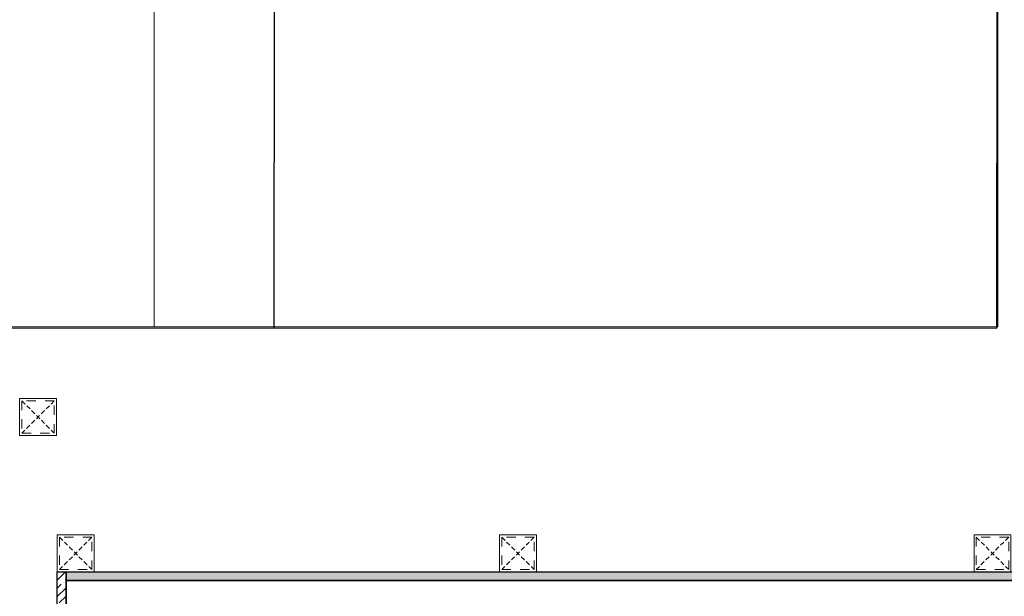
# Model space of a CAD drawing. Header units: millimetres. Extents: x -106827 to 92813, y -35754 to 7831.
# Tile 33 of 160: x -54443 to -53107, y -26136 to -25353. Entities that reach past the tile are written whole.
import ezdxf
from ezdxf.xclip import XClip

# ---------------------------------------------------------------- set-up
doc = ezdxf.new("R2010")
doc.units = ezdxf.units.MM
doc.header["$XCLIPFRAME"] = 2
doc.linetypes.add('General Arrangement Plan$1$.5', pattern=[2, 0.5, -0.5, 0.5, -0.5])
doc.linetypes.add('General Arrangement Plan$1$CORES & SETBACK$0$HIDDEN', pattern=[0.375, 0.25, -0.125])
doc.layers.add('General Arrangement Plan$1$12-ply', color=160, linetype='Continuous')
doc.layers.add('IFF-35 HEAVY', color=100, linetype='Continuous')
for name, color, linetype, lineweight in [('General Arrangement Plan$1$A-WALL', 113, 'Continuous', 9), ('General Arrangement Plan$1$TILES', 104, 'Continuous', 9), ('General Arrangement Plan$1$Wall Hatch', 8, 'Continuous', 0)]:
    doc.layers.add(name, color=color, linetype=linetype, lineweight=lineweight)
doc.layers.add('General Arrangement Plan$1$MS', color=7, linetype='Continuous', lineweight=0, true_color=0x3c5977)

# ---------------------------------------------------------------- blocks, each defined once
blk = doc.blocks.new('*U237')
at = {"layer": 'General Arrangement Plan$1$12-ply', "true_color": 0x939598}
h = blk.add_hatch(dxfattribs=at)
h.set_pattern_fill('ANSI35', color=252, scale=2.5, angle=180)
h.set_pattern_definition([(225, (0, 8687.363), (11.22532015, -11.22532015), []), (225, (-11.225, 8687.363), (11.22532015, -11.22532015), [19.84375, -3.96875, 0, -3.96875])])
h.paths.add_polyline_path([(2694431.8, -798254.8), (2694419.8, -798254.8), (2694419.8, -801273.8), (2694431.8, -801273.8)])
at = {"layer": 'General Arrangement Plan$1$12-ply'}
blk.add_lwpolyline([(2694419.8, -798254.8), (2694431.8, -798254.8), (2694431.8, -801273.8), (2694419.8, -801273.8)], close=True, dxfattribs=at)
blk = doc.blocks.new('*U233')
at = {"layer": 'General Arrangement Plan$1$12-ply', "true_color": 0x939598}
h = blk.add_hatch(dxfattribs=at)
h.set_pattern_fill('ANSI35', color=252, scale=2.5, angle=180)
h.set_pattern_definition([(225, (0, 5939.467), (11.22532015, -11.22532015), []), (225, (-11.225, 5939.467), (11.22532015, -11.22532015), [19.84375, -3.96875, 0, -3.96875])])
h.paths.add_polyline_path([(2694431.8, -800956.6), (2694419.8, -800956.6), (2694419.8, -801319.8), (2694431.8, -801319.8)])
at = {"layer": 'General Arrangement Plan$1$12-ply'}
blk.add_lwpolyline([(2694419.8, -800956.6), (2694431.8, -800956.6), (2694431.8, -801319.8), (2694419.8, -801319.8)], close=True, dxfattribs=at)
blk = doc.blocks.new('General Arrangement Plan$1$A$C25013FFA')
at = {"layer": 'General Arrangement Plan$1$MS', "linetype": 'General Arrangement Plan$1$CORES & SETBACK$0$HIDDEN', "ltscale": 25}
for p, q in [((-9, 60), (35, 16)), ((35, 60), (-9, 16))]:
    blk.add_line(p, q, dxfattribs=at)
at = {"layer": 'General Arrangement Plan$1$MS', "ltscale": 25}
blk.add_lwpolyline([(-12, 13), (38, 13), (38, 63), (-12, 63)], close=True, dxfattribs=at)
blk.add_lwpolyline([(-12, 13), (38, 13), (38, 63), (-12, 63)], close=True, dxfattribs=at)
at = {"layer": 'General Arrangement Plan$1$MS', "linetype": 'General Arrangement Plan$1$.5', "ltscale": 25}
blk.add_lwpolyline([(-9, 16), (35, 16), (35, 60), (-9, 60)], close=True, dxfattribs=at)
blk = doc.blocks.new('General Arrangement Plan')
at = {"layer": 'General Arrangement Plan$1$A-WALL'}
blk.add_line((1937.5, 3932), (1938.7, 5799.6), dxfattribs=at)
at = {"layer": 'General Arrangement Plan$1$A-WALL', "lineweight": 25}
for p, q in [((2101.3, 5802.2), (2100.1, 3930.6)), ((3080.7, 3930), (3081.9, 5801.6)), ((95.5, 3931.8), (3080.7, 3930))]:
    blk.add_line(p, q, dxfattribs=at)
at = {"layer": 'General Arrangement Plan$1$TILES'}
blk.add_lwpolyline([(1818.1, 3537.7), (4837.1, 3537.7), (4837.1, 3587.5), (1818.1, 3587.5)], close=True, dxfattribs=at)
at = {"layer": 'General Arrangement Plan$1$Wall Hatch'}
blk.add_lwpolyline([(95.6, 3931.8), (3081.9, 3931.8), (3081.9, 5801.6), (95.6, 5801.6)], close=True, dxfattribs=at)
at = {"layer": 'General Arrangement Plan$1$12-ply'}
blk.add_blockref('*U233', (-2692613.7, 804556.1), dxfattribs=at)
at = {"layer": 'General Arrangement Plan$1$12-ply', "rotation": 90}
blk.add_blockref('*U237', (-796436.7, -2690832.4), dxfattribs=at)
at = {"layer": 'General Arrangement Plan$1$MS', "ltscale": 25}
for p in [(1767.1, 3771.6), (1818.1, 3586.5), (2418.1, 3586.5), (3061.8, 3586.5)]:
    blk.add_blockref('General Arrangement Plan$1$A$C25013FFA', p, dxfattribs=at)

msp = doc.modelspace()

# ---------------------------------------------------------------- linework, layer by layer
at = {"layer": 'IFF-35 HEAVY', "ltscale": 100}
msp.add_lwpolyline([(-50029.4, -28803.4), (-54380, -28802.8), (-54380, -26114.4), (-51361.1, -26114.4), (-51361.1, -24922), (-52014.5, -24922), (-52014.5, -23910.1), (-51361.1, -23910.1), (-51361.1, -23787.5), (-56089.9, -23786.1), (-56090, -23236), (-46153, -23236)], dxfattribs=at)

# ---------------------------------------------------------------- next in the draw order: block references
at = {"color": 7}
ref = msp.add_blockref('General Arrangement Plan', (-56198.2, -29702.5), dxfattribs=at)
XClip(ref).set_block_clipping_path([(48.7190010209, -107.5186207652), (15251.6043912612, 15253.5715002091)])

doc.saveas('drawing.dxf')
